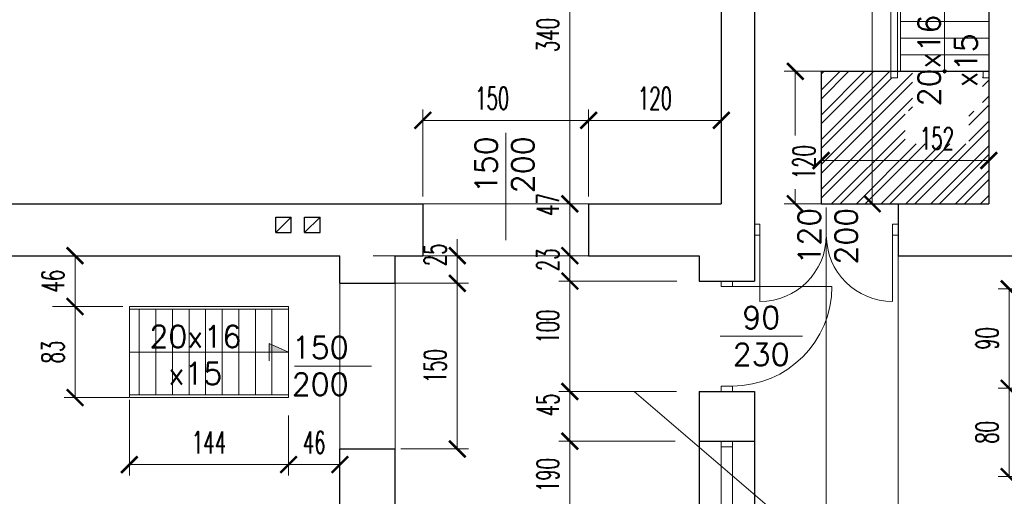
# Model space of a CAD drawing. Header units: millimetres. Extents: x 33311 to 435617, y -160714 to 185563.
# Tile 33 of 70: x 312348 to 321255, y -58405 to -54089. Entities that reach past the tile are written whole.
import ezdxf

# ---------------------------------------------------------------- set-up
doc = ezdxf.new("R2010")
doc.units = ezdxf.units.MM
doc.header["$MEASUREMENT"] = 0
doc.linetypes.add('ACAD_ISO02W100', pattern=[381, 304.8, -76.2])
doc.layers.get('Defpoints').update_dxf_attribs({"lineweight": 0})
for name, color, linetype, lineweight in [('[ 02przekrój istn', 42, 'Continuous', 30), ('[ 05widok istn', 50, 'Continuous', 30), ('[ 12stolarka istn', 211, 'Continuous', 13), ('[ 21kreskowanie', 9, 'Continuous', 13), ('[ 22wymiarowanie', 8, 'Continuous', 13), ('[ 23kota odnośnik', 1, 'Continuous', 13), ('[ 24ramka cienka', 1, 'Continuous', 13), ('[ 25ramka gruba', 4, 'Continuous', 30), ('[opisy2', 4, 'Continuous', 13), ('Kreskowanie', 98, 'Continuous', 0), ('przerywana', 4, 'ACAD_ISO02W100', 13)]:
    doc.layers.add(name, color=color, linetype=linetype, lineweight=lineweight)
doc.styles.add('1.100', font='simplex.shx', dxfattribs={"height": 200})
doc.styles.add('99.2', font='simplex.shx', dxfattribs={"width": 0.6, "height": 200})
doc.dimstyles.new('100cm', dxfattribs={"dimtxt": 200, "dimasz": 150, "dimexe": 100, "dimexo": 300, "dimgap": 100, "dimtad": 1, "dimdec": 0, "dimlfac": 0.1, "dimzin": 11, "dimtxsty": '99.2', "dimblk": 'ARCHTICK', "dimcen": 1.5, "dimclrd": 256, "dimclre": 256, "dimclrt": 4, "dimadec": 0, "dimazin": 0, "dimtfac": 0.75, "dimtdec": 0, "dimtix": 1, "dimtmove": 2, "dimatfit": 3, "dimfxl": 1, "dimtolj": 1, "dimtzin": 11, "dimlwd": -1, "dimlwe": -1, "dimarcsym": 0})

# ---------------------------------------------------------------- blocks, each defined once
blk = doc.blocks.new('_ArchTick')
at = {"color": 0, "linetype": 'ByBlock', "const_width": 0.15, "flags": 128}
blk.add_lwpolyline([(-0.5, -0.5), (0.5, 0.5)], dxfattribs=at)
blk = doc.blocks.new('*D255')
at = {"layer": '[ 22wymiarowanie', "transparency": 16777216}
for p, q in [((320294.5, -56138.5), (320294.5, -63760.3)), ((318994.5, -62587.7), (318994.5, -63760.3)), ((318994.5, -63660.3), (320294.5, -63660.3))]:
    blk.add_line(p, q, dxfattribs=at)
at = {"layer": 'Defpoints', "color": 0, "transparency": 16777216}
for p in [(320294.5, -55838.5), (318994.5, -62287.7), (320294.5, -63660.3)]:
    blk.add_point(p, dxfattribs=at)
at = {"layer": '[ 22wymiarowanie', "transparency": 16777216, "xscale": 150, "yscale": 150, "zscale": 150, "rotation": 180}
blk.add_blockref('_ArchTick', (318994.5, -63660.3), dxfattribs=at)
at = {"layer": '[ 22wymiarowanie', "transparency": 16777216, "xscale": 150, "yscale": 150, "zscale": 150}
blk.add_blockref('_ArchTick', (320294.5, -63660.3), dxfattribs=at)
at = {"layer": '[ 22wymiarowanie', "color": 4, "transparency": 16777216, "insert": (319644.5, -63460.3), "char_height": 200, "attachment_point": 5, "style": '99.2'}
blk.add_mtext('\\A1;\\H1x;\\W0.6;130', dxfattribs=at)
blk = doc.blocks.new('*D256')
at = {"layer": '[ 22wymiarowanie', "transparency": 16777216}
for p, q in [((320294.5, -56138.5), (320294.5, -63760.3)), ((321394.5, -56127.5), (321394.5, -63760.3)), ((320294.5, -63660.3), (321394.5, -63660.3))]:
    blk.add_line(p, q, dxfattribs=at)
at = {"layer": 'Defpoints', "color": 0, "transparency": 16777216}
for p in [(320294.5, -55838.5), (321394.5, -55827.5), (321394.5, -63660.3)]:
    blk.add_point(p, dxfattribs=at)
at = {"layer": '[ 22wymiarowanie', "transparency": 16777216, "xscale": 150, "yscale": 150, "zscale": 150, "rotation": 180}
blk.add_blockref('_ArchTick', (320294.5, -63660.3), dxfattribs=at)
at = {"layer": '[ 22wymiarowanie', "transparency": 16777216, "xscale": 150, "yscale": 150, "zscale": 150}
blk.add_blockref('_ArchTick', (321394.5, -63660.3), dxfattribs=at)
at = {"layer": '[ 22wymiarowanie', "color": 4, "transparency": 16777216, "insert": (320844.5, -63460.3), "char_height": 200, "attachment_point": 5, "style": '99.2'}
blk.add_mtext('\\A1;\\H1x;\\W0.6;110', dxfattribs=at)
blk = doc.blocks.new('*D263')
at = {"layer": '[ 22wymiarowanie', "transparency": 16777216}
for p, q in [((319644.5, -56200), (319644.5, -64189)), ((318994.5, -62705.9), (318994.5, -64189)), ((318994.5, -64089), (319644.5, -64089))]:
    blk.add_line(p, q, dxfattribs=at)
at = {"layer": 'Defpoints', "color": 0, "transparency": 16777216}
for p in [(319644.5, -55900), (318994.5, -62405.9), (319644.5, -64089)]:
    blk.add_point(p, dxfattribs=at)
at = {"layer": '[ 22wymiarowanie', "transparency": 16777216, "xscale": 150, "yscale": 150, "zscale": 150, "rotation": 180}
blk.add_blockref('_ArchTick', (318994.5, -64089), dxfattribs=at)
at = {"layer": '[ 22wymiarowanie', "transparency": 16777216, "xscale": 150, "yscale": 150, "zscale": 150}
blk.add_blockref('_ArchTick', (319644.5, -64089), dxfattribs=at)
at = {"layer": '[ 22wymiarowanie', "color": 4, "transparency": 16777216, "insert": (319126.2, -63889), "char_height": 200, "attachment_point": 5, "style": '99.2'}
blk.add_mtext('\\A1;\\H1x;\\W0.6;65', dxfattribs=at)
blk = doc.blocks.new('*D264')
at = {"layer": '[ 22wymiarowanie', "transparency": 16777216}
for p, q in [((319644.5, -56200), (319644.5, -64189)), ((321819.9, -56400.3), (321819.9, -64189)), ((319644.5, -64089), (321819.9, -64089))]:
    blk.add_line(p, q, dxfattribs=at)
at = {"layer": 'Defpoints', "color": 0, "transparency": 16777216}
for p in [(319644.5, -55900), (321819.9, -56100.3), (321819.9, -64089)]:
    blk.add_point(p, dxfattribs=at)
at = {"layer": '[ 22wymiarowanie', "transparency": 16777216, "xscale": 150, "yscale": 150, "zscale": 150, "rotation": 180}
blk.add_blockref('_ArchTick', (319644.5, -64089), dxfattribs=at)
at = {"layer": '[ 22wymiarowanie', "transparency": 16777216, "xscale": 150, "yscale": 150, "zscale": 150}
blk.add_blockref('_ArchTick', (321819.9, -64089), dxfattribs=at)
at = {"layer": '[ 22wymiarowanie', "color": 4, "transparency": 16777216, "insert": (320732.2, -63889), "char_height": 200, "attachment_point": 5, "style": '99.2'}
blk.add_mtext('\\A1;\\H1x;\\W0.6;218', dxfattribs=at)
blk = doc.blocks.new('*D269')
at = {"layer": '[ 22wymiarowanie', "transparency": 16777216}
for p, q in [((322294.5, -57434), (322294.5, -64619.1)), ((318994.5, -59639), (318994.5, -64619.1)), ((318994.5, -64519.1), (322294.5, -64519.1))]:
    blk.add_line(p, q, dxfattribs=at)
at = {"layer": 'Defpoints', "color": 0, "transparency": 16777216}
for p in [(322294.5, -57134), (318994.5, -59339), (322294.5, -64519.1)]:
    blk.add_point(p, dxfattribs=at)
at = {"layer": '[ 22wymiarowanie', "transparency": 16777216, "xscale": 150, "yscale": 150, "zscale": 150, "rotation": 180}
blk.add_blockref('_ArchTick', (318994.5, -64519.1), dxfattribs=at)
at = {"layer": '[ 22wymiarowanie', "transparency": 16777216, "xscale": 150, "yscale": 150, "zscale": 150}
blk.add_blockref('_ArchTick', (322294.5, -64519.1), dxfattribs=at)
at = {"layer": '[ 22wymiarowanie', "color": 4, "transparency": 16777216, "insert": (320644.5, -64319.1), "char_height": 200, "attachment_point": 5, "style": '99.2'}
blk.add_mtext('\\A1;\\H1x;\\W0.6;330', dxfattribs=at)
blk = doc.blocks.new('*D289')
at = {"layer": '[ 22wymiarowanie', "transparency": 16777216}
for p, q in [((317948.1, -52355.9), (317224.6, -52355.9)), ((317324.6, -52355.9), (317324.6, -55755.9)), ((317620.1, -55755.9), (317224.6, -55755.9))]:
    blk.add_line(p, q, dxfattribs=at)
at = {"layer": 'Defpoints', "color": 0, "transparency": 16777216}
for p in [(318248.1, -52355.9), (317324.6, -55755.9), (317920.1, -55755.9)]:
    blk.add_point(p, dxfattribs=at)
at = {"layer": '[ 22wymiarowanie', "transparency": 16777216, "xscale": 150, "yscale": 150, "zscale": 150}
for p, rotation in [((317324.6, -52355.9), 90), ((317324.6, -55755.9), 270)]:
    blk.add_blockref('_ArchTick', p, dxfattribs=dict(at, rotation=rotation))
at = {"layer": '[ 22wymiarowanie', "color": 4, "transparency": 16777216, "insert": (317124.6, -54227.8), "char_height": 200, "attachment_point": 5, "rotation": 90, "style": '99.2'}
blk.add_mtext('\\A1;\\H1x;\\W0.6;340', dxfattribs=at)
blk = doc.blocks.new('*D300')
at = {"layer": '[ 22wymiarowanie', "transparency": 16777216}
for p, q in [((320185.7, -50955.9), (319960.2, -50955.9)), ((320060.2, -50955.9), (320060.2, -55755.9)), ((320185.7, -55755.9), (319960.2, -55755.9))]:
    blk.add_line(p, q, dxfattribs=at)
at = {"layer": 'Defpoints', "color": 0, "transparency": 16777216}
for p in [(320485.7, -50955.9), (320060.2, -55755.9), (320485.7, -55755.9)]:
    blk.add_point(p, dxfattribs=at)
at = {"layer": '[ 22wymiarowanie', "transparency": 16777216, "xscale": 150, "yscale": 150, "zscale": 150}
for p, rotation in [((320060.2, -50955.9), 90), ((320060.2, -55755.9), 270)]:
    blk.add_blockref('_ArchTick', p, dxfattribs=dict(at, rotation=rotation))
at = {"layer": '[ 22wymiarowanie', "color": 4, "transparency": 16777216, "insert": (319860.2, -53101.2), "char_height": 200, "attachment_point": 5, "rotation": 90, "style": '99.2'}
blk.add_mtext('\\A1;\\H1x;\\W0.6;480', dxfattribs=at)
blk = doc.blocks.new('*D301')
at = {"layer": '[ 22wymiarowanie', "transparency": 16777216}
for p, q in [((317494.5, -55690.9), (317494.5, -54900.6)), ((318694.5, -55137.3), (318694.5, -54900.6)), ((318694.5, -55000.6), (317494.5, -55000.6))]:
    blk.add_line(p, q, dxfattribs=at)
at = {"layer": 'Defpoints', "color": 0, "transparency": 16777216}
for p in [(317494.5, -55000.6), (318694.5, -55437.3), (317494.5, -55990.9)]:
    blk.add_point(p, dxfattribs=at)
at = {"layer": '[ 22wymiarowanie', "transparency": 16777216, "xscale": 150, "yscale": 150, "zscale": 150, "rotation": 180}
blk.add_blockref('_ArchTick', (317494.5, -55000.6), dxfattribs=at)
at = {"layer": '[ 22wymiarowanie', "transparency": 16777216, "xscale": 150, "yscale": 150, "zscale": 150}
blk.add_blockref('_ArchTick', (318694.5, -55000.6), dxfattribs=at)
at = {"layer": '[ 22wymiarowanie', "color": 4, "transparency": 16777216, "insert": (318094.5, -54800.6), "char_height": 200, "attachment_point": 5, "style": '99.2'}
blk.add_mtext('\\A1;\\H1x;\\W0.6;120', dxfattribs=at)
blk = doc.blocks.new('*D302')
at = {"layer": '[ 22wymiarowanie', "transparency": 16777216}
for p, q in [((315994.5, -55690.9), (315994.5, -54900.6)), ((317494.5, -55690.9), (317494.5, -54900.6)), ((317494.5, -55000.6), (315994.5, -55000.6))]:
    blk.add_line(p, q, dxfattribs=at)
at = {"layer": 'Defpoints', "color": 0, "transparency": 16777216}
for p in [(315994.5, -55000.6), (315994.5, -55990.9), (317494.5, -55990.9)]:
    blk.add_point(p, dxfattribs=at)
at = {"layer": '[ 22wymiarowanie', "transparency": 16777216, "xscale": 150, "yscale": 150, "zscale": 150, "rotation": 180}
blk.add_blockref('_ArchTick', (315994.5, -55000.6), dxfattribs=at)
at = {"layer": '[ 22wymiarowanie', "transparency": 16777216, "xscale": 150, "yscale": 150, "zscale": 150}
blk.add_blockref('_ArchTick', (317494.5, -55000.6), dxfattribs=at)
at = {"layer": '[ 22wymiarowanie', "color": 4, "transparency": 16777216, "insert": (316622, -54800.6), "char_height": 200, "attachment_point": 5, "style": '99.2'}
blk.add_mtext('\\A1;\\H1x;\\W0.6;150', dxfattribs=at)
blk = doc.blocks.new('*D303')
at = {"layer": '[ 22wymiarowanie', "transparency": 16777216}
for p, q in [((317620.1, -55755.9), (317224.6, -55755.9)), ((317324.6, -55755.9), (317324.6, -56225.9)), ((317772.6, -56225.9), (317224.6, -56225.9))]:
    blk.add_line(p, q, dxfattribs=at)
at = {"layer": 'Defpoints', "color": 0, "transparency": 16777216}
for p in [(317920.1, -55755.9), (317324.6, -56225.9), (318072.6, -56225.9)]:
    blk.add_point(p, dxfattribs=at)
at = {"layer": '[ 22wymiarowanie', "transparency": 16777216, "xscale": 150, "yscale": 150, "zscale": 150}
for p, rotation in [((317324.6, -55755.9), 90), ((317324.6, -56225.9), 270)]:
    blk.add_blockref('_ArchTick', p, dxfattribs=dict(at, rotation=rotation))
at = {"layer": '[ 22wymiarowanie', "color": 4, "transparency": 16777216, "insert": (317124.6, -55762.6), "char_height": 200, "attachment_point": 5, "rotation": 90, "style": '99.2'}
blk.add_mtext('\\A1;\\H1x;\\W0.6;47', dxfattribs=at)
blk = doc.blocks.new('*D304')
at = {"layer": '[ 22wymiarowanie', "transparency": 16777216}
for p, q in [((317772.6, -56225.9), (317224.6, -56225.9)), ((317324.6, -56225.9), (317324.6, -56455.9)), ((318293.3, -56455.9), (317224.6, -56455.9))]:
    blk.add_line(p, q, dxfattribs=at)
at = {"layer": 'Defpoints', "color": 0, "transparency": 16777216}
for p in [(318072.6, -56225.9), (317324.6, -56455.9), (318593.3, -56455.9)]:
    blk.add_point(p, dxfattribs=at)
at = {"layer": '[ 22wymiarowanie', "transparency": 16777216, "xscale": 150, "yscale": 150, "zscale": 150}
for p, rotation in [((317324.6, -56225.9), 90), ((317324.6, -56455.9), 270)]:
    blk.add_blockref('_ArchTick', p, dxfattribs=dict(at, rotation=rotation))
at = {"layer": '[ 22wymiarowanie', "color": 4, "transparency": 16777216, "insert": (317124.6, -56262.6), "char_height": 200, "attachment_point": 5, "rotation": 90, "style": '99.2'}
blk.add_mtext('\\A1;\\H1x;\\W0.6;23', dxfattribs=at)
blk = doc.blocks.new('*D305')
at = {"layer": '[ 22wymiarowanie', "transparency": 16777216}
for p, q in [((318293.3, -56455.9), (317224.6, -56455.9)), ((317324.6, -56455.9), (317324.6, -57455.9)), ((318290.6, -57455.9), (317224.6, -57455.9))]:
    blk.add_line(p, q, dxfattribs=at)
at = {"layer": 'Defpoints', "color": 0, "transparency": 16777216}
for p in [(318593.3, -56455.9), (317324.6, -57455.9), (318590.6, -57455.9)]:
    blk.add_point(p, dxfattribs=at)
at = {"layer": '[ 22wymiarowanie', "transparency": 16777216, "xscale": 150, "yscale": 150, "zscale": 150}
for p, rotation in [((317324.6, -56455.9), 90), ((317324.6, -57455.9), 270)]:
    blk.add_blockref('_ArchTick', p, dxfattribs=dict(at, rotation=rotation))
at = {"layer": '[ 22wymiarowanie', "color": 4, "transparency": 16777216, "insert": (317124.6, -56868.7), "char_height": 200, "attachment_point": 5, "rotation": 90, "style": '99.2'}
blk.add_mtext('\\A1;\\H1x;\\W0.6;100', dxfattribs=at)
blk = doc.blocks.new('*D306')
at = {"layer": '[ 22wymiarowanie', "transparency": 16777216}
for p, q in [((318290.6, -57455.9), (317224.6, -57455.9)), ((317324.6, -57455.9), (317324.6, -57905.9)), ((318278.2, -57905.9), (317224.6, -57905.9))]:
    blk.add_line(p, q, dxfattribs=at)
at = {"layer": 'Defpoints', "color": 0, "transparency": 16777216}
for p in [(318590.6, -57455.9), (317324.6, -57905.9), (318578.2, -57905.9)]:
    blk.add_point(p, dxfattribs=at)
at = {"layer": '[ 22wymiarowanie', "transparency": 16777216, "xscale": 150, "yscale": 150, "zscale": 150}
for p, rotation in [((317324.6, -57455.9), 90), ((317324.6, -57905.9), 270)]:
    blk.add_blockref('_ArchTick', p, dxfattribs=dict(at, rotation=rotation))
at = {"layer": '[ 22wymiarowanie', "color": 4, "transparency": 16777216, "insert": (317124.6, -57576.9), "char_height": 200, "attachment_point": 5, "rotation": 90, "style": '99.2'}
blk.add_mtext('\\A1;\\H1x;\\W0.6;45', dxfattribs=at)
blk = doc.blocks.new('*D307')
at = {"layer": '[ 22wymiarowanie', "transparency": 16777216}
for p, q in [((318278.2, -57905.9), (317224.6, -57905.9)), ((317324.6, -57905.9), (317324.6, -59805.9)), ((318299.3, -59805.9), (317224.6, -59805.9))]:
    blk.add_line(p, q, dxfattribs=at)
at = {"layer": 'Defpoints', "color": 0, "transparency": 16777216}
for p in [(318578.2, -57905.9), (317324.6, -59805.9), (318599.3, -59805.9)]:
    blk.add_point(p, dxfattribs=at)
at = {"layer": '[ 22wymiarowanie', "transparency": 16777216, "xscale": 150, "yscale": 150, "zscale": 150}
for p, rotation in [((317324.6, -57905.9), 90), ((317324.6, -59805.9), 270)]:
    blk.add_blockref('_ArchTick', p, dxfattribs=dict(at, rotation=rotation))
at = {"layer": '[ 22wymiarowanie', "color": 4, "transparency": 16777216, "insert": (317124.6, -58212.6), "char_height": 200, "attachment_point": 5, "rotation": 90, "style": '99.2'}
blk.add_mtext('\\A1;\\H1x;\\W0.6;190', dxfattribs=at)
blk = doc.blocks.new('*D319')
at = {"layer": '[ 22wymiarowanie', "transparency": 16777216}
for p, q in [((322141.2, -57425.9), (321198, -57425.9)), ((321298, -58225.9), (321298, -57425.9)), ((322188.4, -58225.9), (321198, -58225.9))]:
    blk.add_line(p, q, dxfattribs=at)
at = {"layer": 'Defpoints', "color": 0, "transparency": 16777216}
for p in [(321298, -57425.9), (322441.2, -57425.9), (322488.4, -58225.9)]:
    blk.add_point(p, dxfattribs=at)
at = {"layer": '[ 22wymiarowanie', "transparency": 16777216, "xscale": 150, "yscale": 150, "zscale": 150}
for p, rotation in [((321298, -57425.9), 90), ((321298, -58225.9), 270)]:
    blk.add_blockref('_ArchTick', p, dxfattribs=dict(at, rotation=rotation))
at = {"layer": '[ 22wymiarowanie', "color": 4, "transparency": 16777216, "insert": (321098, -57825.9), "char_height": 200, "attachment_point": 5, "rotation": 90, "style": '99.2'}
blk.add_mtext('\\A1;\\H1x;\\W0.6;80', dxfattribs=at)
blk = doc.blocks.new('*D320')
at = {"layer": '[ 22wymiarowanie', "transparency": 16777216}
for p, q in [((322407.1, -56525.9), (321198, -56525.9)), ((321298, -57425.9), (321298, -56525.9)), ((322141.2, -57425.9), (321198, -57425.9))]:
    blk.add_line(p, q, dxfattribs=at)
at = {"layer": 'Defpoints', "color": 0, "transparency": 16777216}
for p in [(321298, -56525.9), (322707.1, -56525.9), (322441.2, -57425.9)]:
    blk.add_point(p, dxfattribs=at)
at = {"layer": '[ 22wymiarowanie', "transparency": 16777216, "xscale": 150, "yscale": 150, "zscale": 150}
for p, rotation in [((321298, -56525.9), 90), ((321298, -57425.9), 270)]:
    blk.add_blockref('_ArchTick', p, dxfattribs=dict(at, rotation=rotation))
at = {"layer": '[ 22wymiarowanie', "color": 4, "transparency": 16777216, "insert": (321098, -56975.9), "char_height": 200, "attachment_point": 5, "rotation": 90, "style": '99.2'}
blk.add_mtext('\\A1;\\H1x;\\W0.6;90', dxfattribs=at)
blk = doc.blocks.new('*D405')
at = {"layer": '[ 22wymiarowanie', "transparency": 16777216}
for p, q in [((316306.5, -56225.9), (316306.5, -56075.9)), ((315544.5, -56225.9), (316406.5, -56225.9)), ((316306.5, -56225.9), (316306.5, -56475.9)), ((315544.5, -56475.9), (316406.5, -56475.9)), ((316306.5, -56475.9), (316306.5, -56625.9))]:
    blk.add_line(p, q, dxfattribs=at)
at = {"layer": 'Defpoints', "color": 0, "transparency": 16777216}
for p in [(315244.5, -56225.9), (315244.5, -56475.9), (316306.5, -56475.9)]:
    blk.add_point(p, dxfattribs=at)
at = {"layer": '[ 22wymiarowanie', "transparency": 16777216, "xscale": 150, "yscale": 150, "zscale": 150}
for p, rotation in [((316306.5, -56225.9), 270), ((316306.5, -56475.9), 90)]:
    blk.add_blockref('_ArchTick', p, dxfattribs=dict(at, rotation=rotation))
at = {"layer": '[ 22wymiarowanie', "color": 4, "transparency": 16777216, "insert": (316106.5, -56218), "char_height": 200, "attachment_point": 5, "rotation": 90, "style": '99.2'}
blk.add_mtext('\\A1;\\H1x;\\W0.6;25', dxfattribs=at)
blk = doc.blocks.new('*D406')
at = {"layer": '[ 22wymiarowanie', "transparency": 16777216}
for p, q in [((315544.5, -56475.9), (316406.5, -56475.9)), ((316306.5, -56475.9), (316306.5, -57975.9)), ((315794.5, -57975.9), (316406.5, -57975.9))]:
    blk.add_line(p, q, dxfattribs=at)
at = {"layer": 'Defpoints', "color": 0, "transparency": 16777216}
for p in [(315244.5, -56475.9), (315494.5, -57975.9), (316306.5, -57975.9)]:
    blk.add_point(p, dxfattribs=at)
at = {"layer": '[ 22wymiarowanie', "transparency": 16777216, "xscale": 150, "yscale": 150, "zscale": 150}
for p, rotation in [((316306.5, -56475.9), 90), ((316306.5, -57975.9), 270)]:
    blk.add_blockref('_ArchTick', p, dxfattribs=dict(at, rotation=rotation))
at = {"layer": '[ 22wymiarowanie', "color": 4, "transparency": 16777216, "insert": (316106.5, -57225.9), "char_height": 200, "attachment_point": 5, "rotation": 90, "style": '99.2'}
blk.add_mtext('\\A1;\\H1x;\\W0.6;150', dxfattribs=at)
blk = doc.blocks.new('*D804')
at = {"layer": '[ 22wymiarowanie', "transparency": 16777216}
for p, q in [((313458.7, -56225.9), (312748.7, -56225.9)), ((312848.7, -56685.9), (312848.7, -56225.9)), ((313279.8, -56685.9), (312748.7, -56685.9))]:
    blk.add_line(p, q, dxfattribs=at)
at = {"layer": 'Defpoints', "color": 0, "transparency": 16777216}
for p in [(312848.7, -56225.9), (313758.7, -56225.9), (313579.8, -56685.9)]:
    blk.add_point(p, dxfattribs=at)
at = {"layer": '[ 22wymiarowanie', "transparency": 16777216, "xscale": 150, "yscale": 150, "zscale": 150}
for p, rotation in [((312848.7, -56225.9), 90), ((312848.7, -56685.9), 270)]:
    blk.add_blockref('_ArchTick', p, dxfattribs=dict(at, rotation=rotation))
at = {"layer": '[ 22wymiarowanie', "color": 4, "transparency": 16777216, "insert": (312648.7, -56455.9), "char_height": 200, "attachment_point": 5, "rotation": 90, "style": '99.2'}
blk.add_mtext('\\A1;\\H1x;\\W0.6;46', dxfattribs=at)
blk = doc.blocks.new('*D805')
at = {"layer": '[ 22wymiarowanie', "transparency": 16777216}
for p, q in [((312644.5, -56685.9), (312748.7, -56685.9)), ((312848.7, -56685.9), (312848.7, -57510.9)), ((313336.3, -57510.9), (312748.7, -57510.9))]:
    blk.add_line(p, q, dxfattribs=at)
at = {"layer": 'Defpoints', "color": 0, "transparency": 16777216}
for p in [(312944.5, -56685.9), (312848.7, -57510.9), (313636.3, -57510.9)]:
    blk.add_point(p, dxfattribs=at)
at = {"layer": '[ 22wymiarowanie', "transparency": 16777216, "xscale": 150, "yscale": 150, "zscale": 150}
for p, rotation in [((312848.7, -56685.9), 90), ((312848.7, -57510.9), 270)]:
    blk.add_blockref('_ArchTick', p, dxfattribs=dict(at, rotation=rotation))
at = {"layer": '[ 22wymiarowanie', "color": 4, "transparency": 16777216, "insert": (312648.7, -57098.4), "char_height": 200, "attachment_point": 5, "rotation": 90, "style": '99.2'}
blk.add_mtext('\\A1;\\H1x;\\W0.6;83', dxfattribs=at)
blk = doc.blocks.new('*D806')
at = {"layer": '[ 22wymiarowanie', "transparency": 16777216}
for p, q in [((319597, -55212.5), (319597, -55464.3)), ((321114.5, -55212.5), (321114.5, -55464.3)), ((319597, -55364.3), (321114.5, -55364.3))]:
    blk.add_line(p, q, dxfattribs=at)
at = {"layer": 'Defpoints', "color": 0, "transparency": 16777216}
for p in [(319597, -54912.5), (321114.5, -54912.5), (321114.5, -55364.3)]:
    blk.add_point(p, dxfattribs=at)
at = {"layer": '[ 22wymiarowanie', "transparency": 16777216, "xscale": 150, "yscale": 150, "zscale": 150, "rotation": 180}
blk.add_blockref('_ArchTick', (319597, -55364.3), dxfattribs=at)
at = {"layer": '[ 22wymiarowanie', "transparency": 16777216, "xscale": 150, "yscale": 150, "zscale": 150}
blk.add_blockref('_ArchTick', (321114.5, -55364.3), dxfattribs=at)
at = {"layer": '[ 22wymiarowanie', "color": 4, "transparency": 16777216, "insert": (320644.9, -55164.3), "char_height": 200, "attachment_point": 5, "style": '99.2'}
blk.add_mtext('\\A1;\\H1x;\\W0.6;152', dxfattribs=at)
blk = doc.blocks.new('*D807')
at = {"layer": '[ 22wymiarowanie', "transparency": 16777216}
for p, q in [((320174.6, -54555.9), (319264.1, -54555.9)), ((319364.1, -54555.9), (319364.1, -55136.9)), ((319364.1, -55755.9), (319364.1, -55622.6)), ((320185.7, -55755.9), (319264.1, -55755.9))]:
    blk.add_line(p, q, dxfattribs=at)
at = {"layer": 'Defpoints', "color": 0, "transparency": 16777216}
for p in [(319364.1, -54555.9), (320474.6, -54555.9), (320485.7, -55755.9)]:
    blk.add_point(p, dxfattribs=at)
at = {"layer": '[ 22wymiarowanie', "transparency": 16777216, "xscale": 150, "yscale": 150, "zscale": 150}
for p, rotation in [((319364.1, -54555.9), 90), ((319364.1, -55755.9), 270)]:
    blk.add_blockref('_ArchTick', p, dxfattribs=dict(at, rotation=rotation))
at = {"layer": '[ 22wymiarowanie', "color": 4, "transparency": 16777216, "insert": (319442.3, -55379.7), "char_height": 200, "attachment_point": 5, "rotation": 90, "style": '99.2'}
blk.add_mtext('\\A1;\\H1x;\\W0.6;120', dxfattribs=at)
blk = doc.blocks.new('*D808')
at = {"layer": '[ 22wymiarowanie', "transparency": 16777216}
for p, q in [((314779.8, -57671.8), (314779.8, -58217.6)), ((315244.5, -57671.8), (315244.5, -58217.6)), ((314779.8, -58117.6), (315244.5, -58117.6))]:
    blk.add_line(p, q, dxfattribs=at)
at = {"layer": 'Defpoints', "color": 0, "transparency": 16777216}
for p in [(314779.8, -57371.8), (315244.5, -57371.8), (315244.5, -58117.6)]:
    blk.add_point(p, dxfattribs=at)
at = {"layer": '[ 22wymiarowanie', "transparency": 16777216, "xscale": 150, "yscale": 150, "zscale": 150, "rotation": 180}
blk.add_blockref('_ArchTick', (314779.8, -58117.6), dxfattribs=at)
at = {"layer": '[ 22wymiarowanie', "transparency": 16777216, "xscale": 150, "yscale": 150, "zscale": 150}
blk.add_blockref('_ArchTick', (315244.5, -58117.6), dxfattribs=at)
at = {"layer": '[ 22wymiarowanie', "color": 4, "transparency": 16777216, "insert": (315012.2, -57917.6), "char_height": 200, "attachment_point": 5, "style": '99.2'}
blk.add_mtext('\\A1;\\H1x;\\W0.6;46', dxfattribs=at)
blk = doc.blocks.new('*D809')
at = {"layer": '[ 22wymiarowanie', "transparency": 16777216}
for p, q in [((313339.8, -57530.3), (313339.8, -58217.6)), ((314779.8, -57671.8), (314779.8, -58217.6)), ((314779.8, -58117.6), (313339.8, -58117.6))]:
    blk.add_line(p, q, dxfattribs=at)
at = {"layer": 'Defpoints', "color": 0, "transparency": 16777216}
for p in [(313339.8, -57230.3), (314779.8, -57371.8), (313339.8, -58117.6)]:
    blk.add_point(p, dxfattribs=at)
at = {"layer": '[ 22wymiarowanie', "transparency": 16777216, "xscale": 150, "yscale": 150, "zscale": 150, "rotation": 180}
blk.add_blockref('_ArchTick', (313339.8, -58117.6), dxfattribs=at)
at = {"layer": '[ 22wymiarowanie', "transparency": 16777216, "xscale": 150, "yscale": 150, "zscale": 150}
blk.add_blockref('_ArchTick', (314779.8, -58117.6), dxfattribs=at)
at = {"layer": '[ 22wymiarowanie', "color": 4, "transparency": 16777216, "insert": (314059.8, -57917.6), "char_height": 200, "attachment_point": 5, "style": '99.2'}
blk.add_mtext('\\A1;\\H1x;\\W0.6;144', dxfattribs=at)
blk = doc.blocks.new('*D823')
at = {"layer": '[ 22wymiarowanie', "transparency": 16777216}
for p, q in [((311214.5, -57781), (311214.5, -61013.8)), ((315244.5, -59537.7), (315244.5, -61013.8)), ((311214.5, -60913.8), (315244.5, -60913.8))]:
    blk.add_line(p, q, dxfattribs=at)
at = {"layer": 'Defpoints', "color": 0, "transparency": 16777216}
for p in [(311214.5, -57481), (315244.5, -59237.7), (315244.5, -60913.8)]:
    blk.add_point(p, dxfattribs=at)
at = {"layer": '[ 22wymiarowanie', "transparency": 16777216, "xscale": 150, "yscale": 150, "zscale": 150, "rotation": 180}
blk.add_blockref('_ArchTick', (311214.5, -60913.8), dxfattribs=at)
at = {"layer": '[ 22wymiarowanie', "transparency": 16777216, "xscale": 150, "yscale": 150, "zscale": 150}
blk.add_blockref('_ArchTick', (315244.5, -60913.8), dxfattribs=at)
at = {"layer": '[ 22wymiarowanie', "color": 4, "transparency": 16777216, "insert": (313229.5, -60713.8), "char_height": 200, "attachment_point": 5, "style": '99.2'}
blk.add_mtext('\\A1;\\H1x;\\W0.6;403', dxfattribs=at)

msp = doc.modelspace()

# ---------------------------------------------------------------- hatches: boundary and pattern name
at = {"layer": '[ 21kreskowanie'}
h = msp.add_hatch(dxfattribs=at)
h.set_pattern_fill('HATCH', color=256, style=0, pattern_type=2)
h.set_pattern_definition([])
h.paths.add_polyline_path([(321384.06, -47701.7), (321394.54, -47701.7), (321394.54, -51605.92), (323364.54, -51605.92), (323364.54, -51855.92), (321394.54, -51855.92), (321394.54, -53658.37), (321384.06, -53658.37), (321384.06, -53898.37), (321394.54, -53898.37), (321394.54, -56225.92), (320294.54, -56225.92), (320294.54, -55755.92), (321114.54, -55755.92), (321114.54, -50955.92), (318994.54, -50955.92), (318994.54, -51030.92), (318694.54, -51030.92), (318694.54, -50955.92), (315944.54, -50955.92), (315944.54, -50575.92), (316244.54, -50575.92), (316244.54, -50113.85), (316325.8, -50113.85), (316325.8, -49873.85), (316244.54, -49873.85), (316244.54, -49415.92), (316614.54, -49415.92), (316614.54, -50575.92), (321114.54, -50575.92), (321114.54, -46245.92), (320414.54, -46245.92), (320414.54, -46021.62), (321584.54, -46019.32), (321584.54, -46245.92), (321394.54, -46245.92), (321394.54, -47461.7), (321384.06, -47461.7)], flags=9)
h.paths.add_polyline_path([(316734.54, -50695.92), (316734.54, -50835.92), (316874.54, -50835.92), (316874.54, -50695.92)])
h.paths.add_polyline_path([(317134.54, -50835.92), (317134.54, -50695.92), (316994.54, -50695.92), (316994.54, -50835.92)])
h = msp.add_hatch(dxfattribs=at)
h.set_pattern_fill('HATCH', color=256, style=0, pattern_type=2)
h.set_pattern_definition([])
h.paths.add_polyline_path([(317004.58, -52245.45), (317004.58, -52355.92), (314344.54, -52355.92), (314344.54, -50955.92), (311214.54, -50955.92), (311214.54, -51405.92), (310976.77, -51405.92), (310984.03, -49705.92), (311214.54, -49705.92), (311214.54, -50575.92), (314744.54, -50575.92), (314744.54, -50955.92), (314594.54, -50955.92), (314594.54, -52105.92), (318694.54, -52105.92), (318694.54, -52030.92), (318994.54, -52030.92), (318994.54, -56455.92), (318494.54, -56455.92), (318494.54, -56225.92), (317494.54, -56225.92), (317494.54, -55755.92), (318694.54, -55755.92), (318694.54, -52355.92), (317244.58, -52355.92), (317244.58, -52245.45)], flags=9)
at = {"layer": '[ 21kreskowanie', "linetype": 'Continuous'}
h = msp.add_hatch(color=256, dxfattribs=at)
edge = h.paths.add_edge_path(flags=17)
edge.add_arc((320714.54, -54555.92), 15.76, 0, 360)
at = {"layer": '[ 21kreskowanie'}
h = msp.add_hatch(dxfattribs=at)
h.set_pattern_fill('HATCH', color=256, style=0, pattern_type=2)
h.set_pattern_definition([])
h.paths.add_polyline_path([(315986.5, -56100.9), (315986.5, -56225.92), (315744.54, -56225.92), (315744.54, -56475.92), (315244.54, -56475.92), (315244.54, -56225.92), (311214.54, -56225.92), (311214.54, -58205.92), (310947.72, -58205.92), (310961.39, -55005.92), (311214.54, -55005.92), (311214.54, -55755.92), (315994.54, -55755.92), (315994.54, -56100.9)], flags=9)
h.paths.add_polyline_path([(314664.54, -55875.92), (314664.54, -56015.92), (314804.54, -56015.92), (314804.54, -55875.92)])
h.paths.add_polyline_path([(315064.54, -56015.92), (315064.54, -55875.92), (314924.54, -55875.92), (314924.54, -56015.92)])
at = {"layer": '[ 21kreskowanie', "linetype": 'Continuous'}
msp.add_hatch(color=256, dxfattribs=at).paths.add_polyline_path([(314603.07, -57099.08), (314779.82, -57099.08), (314603.07, -57020.52)])
at = {"layer": '[ 21kreskowanie'}
h = msp.add_hatch(dxfattribs=at)
h.set_pattern_fill('HATCH', color=256, style=0, pattern_type=2)
h.set_pattern_definition([])
h.paths.add_polyline_path([(318494.54, -57455.92), (318994.54, -57455.92), (318994.54, -57905.92), (318494.54, -57905.92)], flags=17)
h = msp.add_hatch(dxfattribs=at)
h.set_pattern_fill('HATCH', color=256, style=0, pattern_type=2)
h.set_pattern_definition([])
h.paths.add_polyline_path([(315994.54, -62155.92), (315994.54, -62655.92), (313914.54, -62655.92), (313914.54, -62155.92), (315244.54, -62155.92), (315244.54, -57975.92), (315744.54, -57975.92), (315744.54, -62155.92)], flags=17)
h.paths.add_polyline_path([(314154.54, -62275.92), (314154.54, -62415.92), (314294.54, -62415.92), (314294.54, -62275.92)])
h.paths.add_polyline_path([(314554.54, -62415.92), (314554.54, -62275.92), (314414.54, -62275.92), (314414.54, -62415.92)])
at = {"layer": 'Kreskowanie', "linetype": 'Continuous'}
h = msp.add_hatch(dxfattribs=at)
h.set_pattern_fill('STEEL', color=256, style=0, pattern_type=2)
h.set_pattern_definition([(45, (308773.5, -57324.2), (-112.2532, 112.2532), []), (45, (308773.5, -57244.82), (-112.2532, 112.2532), [])])
h.paths.add_polyline_path([(320424.58, -54555.92), (320289.54, -54555.92), (320289.54, -54615.92), (320229.54, -54615.92), (320229.54, -54555.92), (319597.04, -54555.92), (319597.04, -55755.92), (321114.54, -55755.92), (321114.54, -54615.92), (321064.54, -54615.92), (321064.54, -54555.92), (321057.92, -54555.92), (321057.92, -54917.59), (320933.03, -54917.59), (320933.03, -55214.26), (320356.84, -55214.26), (320356.84, -54914.26), (320424.58, -54914.26)])

# ---------------------------------------------------------------- linework, layer by layer
at = {"layer": '[ 02przekrój istn'}
for p, q in [((321114.54, -50955.92), (321114.54, -55755.92)), ((318994.54, -52030.92), (318994.54, -56455.92)), ((318694.54, -52355.92), (318694.54, -55755.92)), ((311214.54, -55755.92), (315994.54, -55755.92)), ((315994.54, -55755.92), (315994.54, -56225.92)), ((317494.54, -55755.92), (317494.54, -56225.92)), ((317494.54, -55755.92), (318694.54, -55755.92)), ((320294.54, -55755.92), (320294.54, -56225.92)), ((320294.54, -55755.92), (321114.54, -55755.92)), ((314664.54, -55875.92), (314804.54, -55875.92)), ((314664.54, -56015.92), (314664.54, -55875.92)), ((314664.54, -56015.92), (314804.54, -55875.92)), ((314804.54, -56015.92), (314804.54, -55875.92)), ((314924.54, -56015.92), (314924.54, -55875.92)), ((314924.54, -55875.92), (315064.54, -55875.92)), ((314924.54, -56015.92), (315064.54, -55875.92)), ((315064.54, -56015.92), (315064.54, -55875.92)), ((314664.54, -56015.92), (314804.54, -56015.92)), ((314924.54, -56015.92), (315064.54, -56015.92)), ((311214.54, -56225.92), (315244.54, -56225.92)), ((315244.54, -56475.92), (315244.54, -56225.92)), ((315744.54, -56225.92), (315994.54, -56225.92)), ((315744.54, -56475.92), (315744.54, -56225.92)), ((317494.54, -56225.92), (318494.54, -56225.92)), ((318494.54, -56225.92), (318494.54, -56455.92)), ((320294.54, -56225.92), (321394.54, -56225.92)), ((318494.54, -56455.92), (318994.54, -56455.92)), ((315244.54, -56475.92), (315744.54, -56475.92)), ((318494.54, -57455.92), (318494.54, -57905.92)), ((318494.54, -57455.92), (318994.54, -57455.92)), ((318994.54, -57455.92), (318994.54, -57905.92)), ((315244.54, -57975.92), (315744.54, -57975.92)), ((315244.54, -62155.92), (315244.54, -57975.92)), ((315744.54, -62155.92), (315744.54, -57975.92)), ((318494.54, -57905.92), (318994.54, -57905.92))]:
    msp.add_line(p, q, dxfattribs=at)
at = {"layer": '[ 02przekrój istn', "linetype": 'ACAD_ISO02W100', "ltscale": 50}
for p, q in [((319597.04, -54555.92), (321114.54, -54555.92)), ((319597.04, -54555.92), (319597.04, -55755.92)), ((321114.54, -54555.92), (321114.54, -55755.92)), ((319597.04, -55755.92), (321114.54, -55755.92))]:
    msp.add_line(p, q, dxfattribs=at)
at = {"layer": '[ 05widok istn'}
for p, q in [((318494.54, -57905.92), (318494.54, -59805.92)), ((318994.54, -57905.92), (318994.54, -59805.92))]:
    msp.add_line(p, q, dxfattribs=at)
at = {"layer": '[ 12stolarka istn'}
for p, q in [((320229.54, -51645.92), (320229.54, -54615.92)), ((320289.54, -53793.94), (320289.54, -54555.92)), ((320314.54, -53805.92), (320314.54, -54555.92)), ((320314.54, -54105.92), (321114.54, -54105.92)), ((320314.54, -54255.92), (321114.54, -54255.92)), ((320314.54, -54405.92), (321114.54, -54405.92)), ((320289.54, -54555.92), (321114.54, -54555.92)), ((320289.54, -54555.92), (320289.54, -54615.92)), ((321064.54, -54555.92), (321064.54, -54615.92)), ((320229.54, -54615.92), (320289.54, -54615.92)), ((321064.54, -54615.92), (321114.54, -54615.92)), ((318994.54, -55940.92), (319044.54, -55940.92)), ((319044.54, -55940.92), (319044.54, -56040.92)), ((320244.54, -55940.92), (320244.54, -56040.92)), ((320244.54, -55940.92), (320294.54, -55940.92)), ((318994.54, -56040.92), (319044.54, -56040.92)), ((319044.54, -56040.92), (319044.54, -56640.92)), ((320244.54, -56040.92), (320294.54, -56040.92)), ((320244.54, -56040.92), (320244.54, -56640.92)), ((318694.54, -56505.92), (318694.54, -56455.92)), ((318794.54, -56505.92), (318794.54, -56455.92)), ((318694.54, -56505.92), (318794.54, -56505.92)), ((318794.54, -56505.92), (319694.54, -56505.92)), ((313339.82, -56685.92), (313339.82, -57510.92)), ((313339.82, -56685.92), (314779.82, -56685.92)), ((313339.82, -56710.92), (314779.82, -56710.92)), ((313429.82, -56710.92), (313429.82, -57485.92)), ((313579.82, -56710.92), (313579.82, -57485.92)), ((313729.82, -56710.92), (313729.82, -57485.92)), ((313879.82, -56710.92), (313879.82, -57485.92)), ((314029.82, -56710.92), (314029.82, -57485.92)), ((314179.82, -56710.92), (314179.82, -57485.92)), ((314329.82, -56710.92), (314329.82, -57485.92)), ((314479.82, -56710.92), (314479.82, -57485.92)), ((314629.82, -56710.92), (314629.82, -57485.92)), ((314779.82, -56685.92), (314779.82, -57510.92)), ((318694.54, -57405.92), (318794.54, -57405.92)), ((318694.54, -57455.92), (318694.54, -57405.92)), ((318794.54, -57455.92), (318794.54, -57405.92)), ((313339.82, -57485.92), (314779.82, -57485.92)), ((313339.82, -57510.92), (314779.82, -57510.92)), ((318694.54, -57905.92), (318694.54, -59805.92)), ((318794.54, -57955.92), (318694.54, -57955.92)), ((318794.54, -57905.92), (318794.54, -59805.92))]:
    msp.add_line(p, q, dxfattribs=at)
for centre, radius, start, end in [((319044.54, -56040.92), 600, 270, 0), ((320244.54, -56040.92), 600, 180, 270), ((318794.54, -56505.92), 900, 270, 0)]:
    msp.add_arc(centre, radius, start, end, dxfattribs=at)
at = {"layer": '[ 23kota odnośnik'}
for p, q in [((320713.75, -53656.22), (320713.75, -54555.92)), ((316744.54, -56084), (316744.54, -55113.8)), ((319644.54, -55790.44), (319644.54, -56467.77)), ((318684.68, -56955.92), (319428.15, -56955.92)), ((314779.82, -57099.08), (314603.07, -57020.52)), ((314603.07, -57177.64), (314603.07, -57020.52)), ((314779.53, -57099.21), (313339.82, -57099.21)), ((315529.07, -57225.92), (314833.44, -57225.92))]:
    msp.add_line(p, q, dxfattribs=at)
at = {"layer": '[ 23kota odnośnik', "extrusion": (1.03363e-16, 0.997989, 0.063383), "elevation": -57340.39, "flags": 128}
msp.add_lwpolyline([(-323288.71, 41940.83), (-320734.13, 41940.83), (-317907.57, 3641.74)], dxfattribs=at)
at = {"layer": '[ 23kota odnośnik'}
msp.add_circle((320714.54, -54555.92), 15.76, dxfattribs=at)
at = {"layer": '[ 24ramka cienka', "ltscale": 2}
msp.add_3dface([(342644.54, -71613.79), (300644.54, -71613.79), (300644.54, -41913.79), (342644.54, -41913.79)], dxfattribs=at)
at = {"layer": '[ 25ramka gruba', "ltscale": 2}
for points in [[(303144.54, -42413.79), (342144.54, -42413.79), (342144.54, -71113.79), (303144.54, -71113.79)], [(342144.54, -71113.79), (303144.54, -71113.79), (303144.54, -42413.79), (342144.54, -42413.79)]]:
    msp.add_3dface(points, dxfattribs=at)
at = {"layer": 'przerywana', "ltscale": 30}
for p, q in [((315994.54, -55755.92), (317494.54, -55755.92)), ((315994.54, -56225.92), (317494.54, -56225.92)), ((315244.54, -56475.92), (315244.54, -57975.92)), ((315744.54, -57975.92), (315744.54, -56475.92))]:
    msp.add_line(p, q, dxfattribs=at)

# ---------------------------------------------------------------- texts
at = {"layer": '[opisy2', "linetype": 'Continuous', "char_height": 200, "width": 314.8712, "attachment_point": 2, "rotation": 90, "style": '1.100'}
for s, insert in [('20x16\\Px15', (320474.58, -54458.06)), ('150\\P200', (316466.53, -55403.41)), ('120\\P200', (319390.71, -56049.68))]:
    msp.add_mtext(s, dxfattribs=dict(at, insert=insert))
at = {"layer": '[opisy2', "linetype": 'Continuous', "char_height": 200, "attachment_point": 2, "style": '1.100'}
for s, insert, width in [('90\\P230', (319055.54, -56686.97), 782.2574), ('20x16\\Px15', (313937.37, -56858.47), 314.8712), ('150\\P200', (315066.59, -56956.97), 782.2574)]:
    msp.add_mtext(s, dxfattribs=dict(at, insert=insert, width=width))

# ---------------------------------------------------------------- dimensions: what is measured, and where the dimension line sits
at = {"layer": '[ 22wymiarowanie'}
for base, p1, p2, angle, picture, middle in [((320060.15, -55755.92), (320485.72, -50955.92), (320485.72, -55755.92), 270, '*D300', (319860.15, -53101.16)), ((317324.58, -55755.92), (318248.12, -52355.92), (317920.05, -55755.92), 270, '*D289', (317124.58, -54227.85)), ((319364.05, -54555.92), (320485.72, -55755.92), (320474.58, -54555.92), 90, '*D807', (319442.33, -55379.73)), ((315994.54, -55000.6), (317494.54, -55990.92), (315994.54, -55990.92), 180, '*D302', (316622.02, -54800.6)), ((317324.58, -56225.92), (317920.05, -55755.92), (318072.59, -56225.92), 270, '*D303', (317124.58, -55762.59)), ((316306.5, -56475.92), (315244.54, -56225.92), (315244.54, -56475.92), 270, '*D405', (316106.5, -56218.05)), ((317324.58, -56455.92), (318072.59, -56225.92), (318593.34, -56455.92), 270, '*D304', (317124.58, -56262.59)), ((312848.72, -56225.92), (313579.82, -56685.92), (313758.72, -56225.92), 90, '*D804', (312648.72, -56455.92)), ((317324.58, -57455.92), (318593.34, -56455.92), (318590.56, -57455.92), 270, '*D305', (317124.58, -56868.67)), ((317324.58, -57905.92), (318590.56, -57455.92), (318578.19, -57905.92), 270, '*D306', (317124.58, -57576.91)), ((317324.58, -59805.92), (318578.19, -57905.92), (318599.26, -59805.92), 270, '*D307', (317124.58, -58212.65))]:
    dim = msp.add_linear_dim(base=base, p1=p1, p2=p2, angle=angle, text='\\H1x;\\W0.6;<>', dimstyle='100cm', override={"dimatfit": 1}, dxfattribs=at)
    dim.commit()
    dim.dimension.update_dxf_attribs({"geometry": picture, "text_midpoint": middle, "dimtype": 160})
for base, p1, p2, angle, picture, middle in [((317494.54, -55000.6), (318694.54, -55437.35), (317494.54, -55990.92), 180, '*D301', (318094.54, -54800.6)), ((316306.5, -57975.92), (315244.54, -56475.92), (315494.54, -57975.92), 270, '*D406', (316106.5, -57225.92)), ((321297.97, -56525.92), (322441.22, -57425.92), (322707.06, -56525.92), 90, '*D320', (321097.97, -56975.92)), ((312848.72078222, -57510.92136159), (312944.53778052, -56685.92136159), (313636.32268315, -57510.92136159), 270, '*D805', (312648.72078222, -57098.42136159)), ((313339.82, -58117.56), (314779.82, -57371.83), (313339.82, -57230.27), 180, '*D809', (314059.82, -57917.56)), ((321297.97, -57425.92), (322488.37, -58225.92), (322441.22, -57425.92), 90, '*D319', (321097.97, -57825.92))]:
    dim = msp.add_linear_dim(base=base, p1=p1, p2=p2, angle=angle, text='\\H1x;\\W0.6;<>', dimstyle='100cm', override={"dimatfit": 1}, dxfattribs=at)
    dim.commit()
    dim.dimension.update_dxf_attribs({"geometry": picture, "text_midpoint": middle})
for base, p1, p2, picture, middle in [((321114.54, -55364.26), (319597.04, -54912.46), (321114.54, -54912.46), '*D806', (320644.94, -55164.26)), ((319644.54, -64088.96), (318994.54, -62405.92), (319644.54, -55900.04), '*D263', (319126.2, -63888.96)), ((315244.54, -58117.56), (314779.82, -57371.83), (315244.54, -57371.83), '*D808', (315012.18, -57917.56))]:
    dim = msp.add_linear_dim(base=base, p1=p1, p2=p2, text='\\H1x;\\W0.6;<>', dimstyle='100cm', override={"dimatfit": 1}, dxfattribs=at)
    dim.commit()
    dim.dimension.update_dxf_attribs({"geometry": picture, "text_midpoint": middle, "dimtype": 160})
for base, p1, p2, picture, middle in [((320294.54, -63660.33), (318994.54, -62287.69), (320294.54, -55838.5), '*D255', (319644.54, -63460.33)), ((321394.54, -63660.33), (320294.54, -55838.5), (321394.54, -55827.49), '*D256', (320844.54, -63460.33)), ((321819.92, -64088.96), (319644.54, -55900.04), (321819.92, -56100.31), '*D264', (320732.23, -63888.96)), ((322294.54, -64519.08), (318994.54, -59339.01), (322294.54, -57134.01), '*D269', (320644.54, -64319.08)), ((315244.54, -60913.81), (311214.54, -57481.02), (315244.54, -59237.72), '*D823', (313229.54, -60713.81))]:
    dim = msp.add_linear_dim(base=base, p1=p1, p2=p2, text='\\H1x;\\W0.6;<>', dimstyle='100cm', override={"dimatfit": 1}, dxfattribs=at)
    dim.commit()
    dim.dimension.update_dxf_attribs({"geometry": picture, "text_midpoint": middle})

doc.saveas('drawing.dxf')
